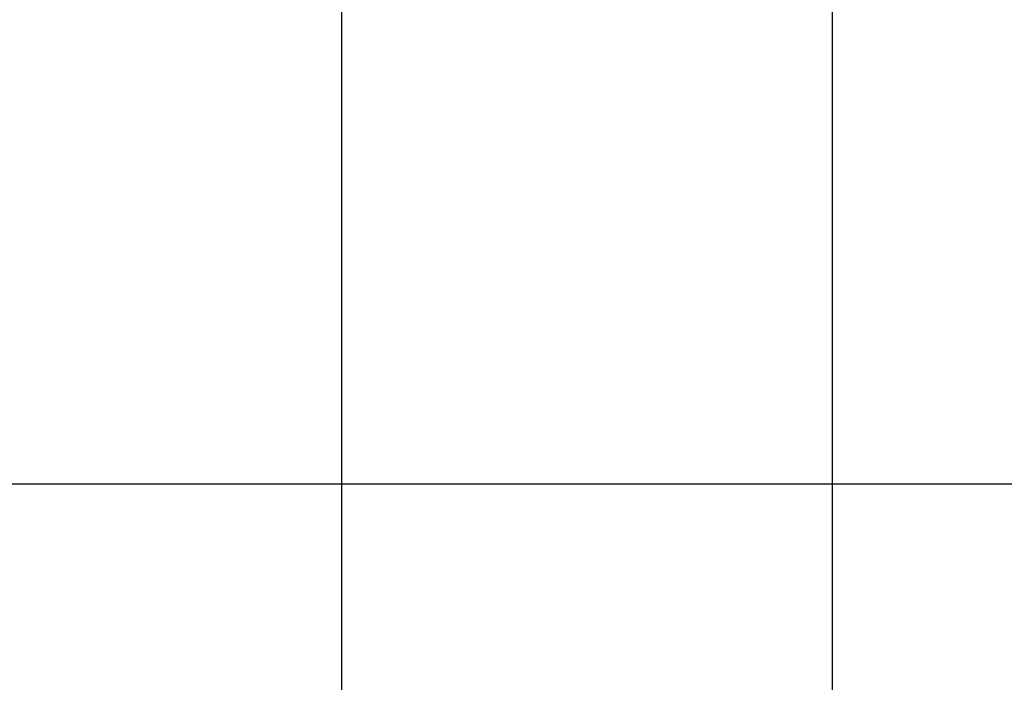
# Model space of a CAD drawing. Header units: millimetres. Extents: x 196436 to 199900, y 8705373 to 8708636.
# Tile 201 of 238: x 198534 to 198735, y 8707260 to 8707395. Entities that reach past the tile are written whole.
import ezdxf

# ---------------------------------------------------------------- set-up
doc = ezdxf.new("R2010")
doc.units = ezdxf.units.MM
doc.header["$LTSCALE"] = 5
doc.layers.add('MALHA', color=9, linetype='Continuous')

msp = doc.modelspace()

# ---------------------------------------------------------------- linework, layer by layer
at = {"layer": 'MALHA'}
for p, q in [((198600, 8708635.599), (198600, 8705384.785)), ((198600, 8708635.599), (198600, 8705384.785)), ((198700, 8708635.599), (198700, 8705384.785)), ((198700, 8708635.599), (198700, 8705384.785)), ((196441.61, 8707300), (199000, 8707300)), ((196441.61, 8707300), (199000, 8707300))]:
    msp.add_line(p, q, dxfattribs=at)

doc.saveas('drawing.dxf')
